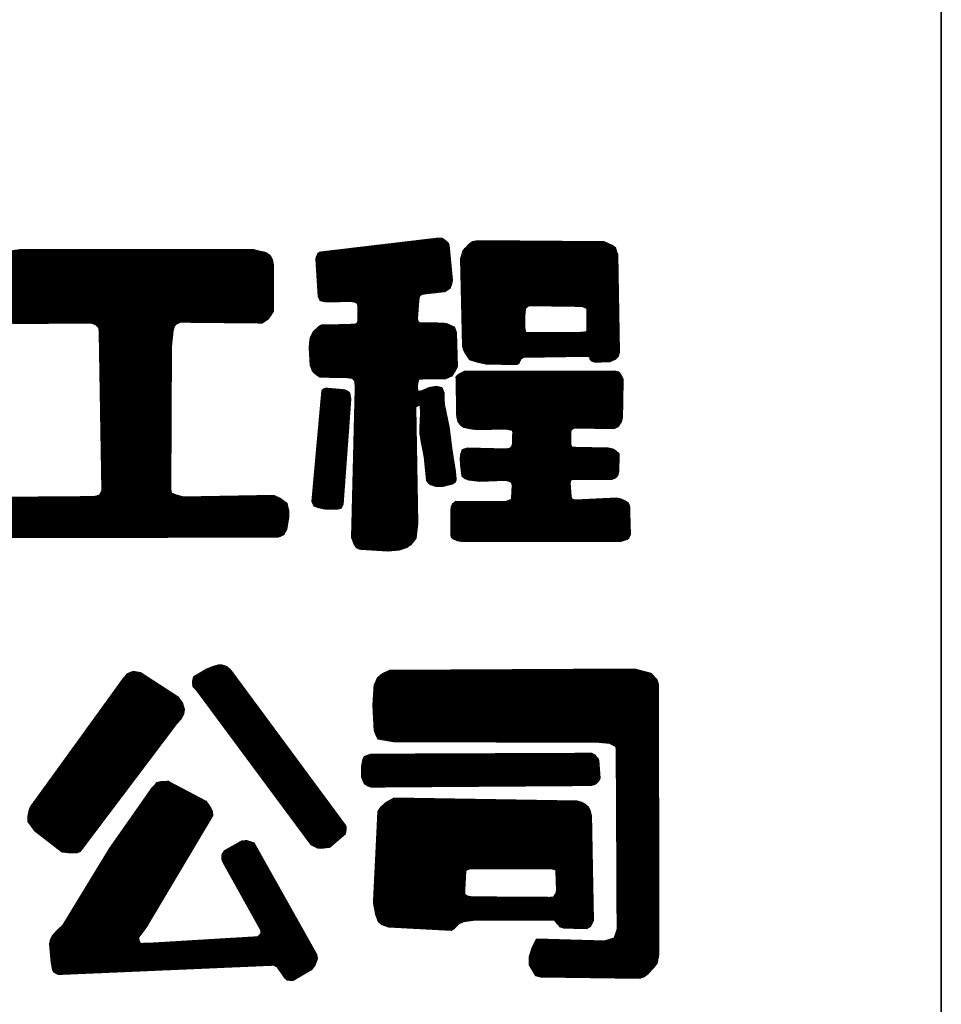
# Model space of a CAD drawing. Extents: x 475446 to 490894, y 3788879 to 3821323.
# Tile 38 of 75: x 484754 to 484767, y 3818131 to 3818145. Entities that reach past the tile are written whole.
import ezdxf

# ---------------------------------------------------------------- set-up
doc = ezdxf.new("R2010")
doc.units = 0
doc.header["$LTSCALE"] = 0.5
doc.layers.get('0').update_dxf_attribs({"linetype": 'CONTINUOUS'})
doc.layers.add('TK-PUBLIC', color=7, linetype='CONTINUOUS')
pattern_1 = [(45, (1826455.1224225, 12275758.971344), (-0.0056126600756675, 0.0056126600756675), [])]
pattern_2 = [(45, (1825753.960061, 12275603.040378), (-0.0056126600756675, 0.0056126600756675), [])]
pattern_3 = [(45, (1827070.974917, 12275758.086859), (-0.0056126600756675, 0.0056126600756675), [])]

# ---------------------------------------------------------------- blocks, each defined once
blk = doc.blocks.new('03')
h = blk.add_hatch()
h.set_pattern_fill('ANSI31', color=256, scale=0.005)
h.set_pattern_definition(pattern_1)
h.paths.add_polyline_path([(485374.736, 3817673.147), (485378.943, 3817673.646), (485379.106, 3817673.646), (485379.197, 3817673.583), (485379.315, 3817673.492), (485379.343, 3817673.401), (485379.47, 3817672.148), (485379.442, 3817672.012), (485379.379, 3817671.848), (485379.215, 3817671.739), (485378.416, 3817671.648), (485378.316, 3817671.594), (485378.279, 3817671.512), (485378.261, 3817671.412), (485378.216, 3817670.775), (485378.243, 3817670.684), (485378.307, 3817670.62), (485378.643, 3817670.62), (485378.934, 3817670.62), (485379.27, 3817670.602), (485379.524, 3817670.484), (485379.561, 3817670.42), (485379.615, 3817670.275), (485379.642, 3817669.047), (485379.57, 3817668.92), (485379.442, 3817668.721), (485379.233, 3817668.63), (485378.924, 3817668.621), (485378.652, 3817668.621), (485378.479, 3817668.621), (485378.27, 3817668.612), (485378.225, 3817668.457), (485378.216, 3817668.366), (485378.225, 3817668.176), (485378.379, 3817668.194), (485378.652, 3817668.312), (485378.906, 3817668.357), (485379.097, 3817668.312), (485379.17, 3817668.12), (485379.17, 3817667.902), (485379.188, 3817667.702), (485379.352, 3817666.91), (485379.461, 3817666.065), (485379.579, 3817665.31), (485379.588, 3817665.165), (485379.597, 3817665.083), (485379.597, 3817665.011), (485379.561, 3817664.929), (485379.47, 3817664.865), (485379.334, 3817664.838), (485379.115, 3817664.775), (485379.016, 3817664.775), (485378.897, 3817664.775), (485378.679, 3817664.847), (485378.634, 3817664.902), (485378.561, 3817664.993), (485378.479, 3817665.829), (485378.425, 3817666.138), (485378.388, 3817666.301), (485378.325, 3817666.665), (485378.325, 3817666.874), (485378.333, 3817667.137), (485378.346, 3817667.381), (485378.334, 3817667.691), (485378.27, 3817667.673), (485378.161, 3817667.616), (485378.225, 3817663.457), (485378.17, 3817662.939), (485378.079, 3817662.821), (485377.979, 3817662.694), (485377.852, 3817662.603), (485377.57, 3817662.512), (485377.162, 3817662.476), (485376.162, 3817662.539), (485376.071, 3817662.594), (485375.971, 3817662.73), (485375.889, 3817662.957), (485376.016, 3817668.273), (485376.016, 3817668.373), (485376.007, 3817668.463), (485376.007, 3817668.545), (485375.933, 3817668.623), (485375.899, 3817668.64), (485375.831, 3817668.651), (485375.626, 3817668.674), (485374.75, 3817668.68), (485374.671, 3817668.731), (485374.568, 3817668.817), (485374.494, 3817668.885), (485374.415, 3817669.101), (485374.381, 3817669.716), (485374.392, 3817669.897), (485374.409, 3817670.097), (485374.517, 3817670.313), (485374.659, 3817670.449), (485374.745, 3817670.517), (485374.819, 3817670.551), (485374.921, 3817670.551), (485375.154, 3817670.557), (485375.381, 3817670.557), (485375.717, 3817670.563), (485375.944, 3817670.574), (485376.029, 3817670.582), (485376.065, 3817670.607), (485376.097, 3817670.653), (485376.111, 3817670.721), (485376.111, 3817671.215), (485376.101, 3817671.272), (485376.076, 3817671.311), (485376.044, 3817671.336), (485375.98, 3817671.361), (485375.919, 3817671.375), (485375.837, 3817671.382), (485375.613, 3817671.382), (485374.962, 3817671.372), (485374.82, 3817671.394), (485374.763, 3817671.422), (485374.742, 3817671.465), (485374.692, 3817671.554), (485374.614, 3817672.898), (485374.629, 3817672.976), (485374.661, 3817673.054), (485374.675, 3817673.079), (485374.696, 3817673.115)])
h = blk.add_hatch()
h.set_pattern_fill('ANSI31', color=256, scale=0.005)
h.set_pattern_definition(pattern_1)
h.paths.add_polyline_path([(485366.594, 3817670.614), (485363.793, 3817670.599), (485363.648, 3817670.686), (485363.488, 3817670.831), (485363.3, 3817671.005), (485363.242, 3817671.107), (485363.271, 3817672.732), (485363.373, 3817672.935), (485363.619, 3817673.138), (485363.764, 3817673.196), (485364.054, 3817673.239), (485372.38, 3817673.239), (485372.554, 3817673.196), (485372.815, 3817673.138), (485372.974, 3817673.022), (485373.047, 3817672.877), (485373.076, 3817672.689), (485373.076, 3817671.037), (485372.974, 3817670.877), (485372.873, 3817670.747), (485372.684, 3817670.616), (485369.77, 3817670.645), (485369.61, 3817670.573), (485369.552, 3817670.5), (485369.494, 3817670.341), (485369.436, 3817669.776), (485369.421, 3817664.695), (485369.436, 3817664.551), (485369.61, 3817664.478), (485369.885, 3817664.406), (485373.119, 3817664.464), (485373.336, 3817664.348), (485373.568, 3817664.188), (485373.583, 3817664.116), (485373.626, 3817663.927), (485373.626, 3817663.681), (485373.583, 3817663.391), (485373.554, 3817663.246), (485373.452, 3817663.058), (485373.264, 3817662.971), (485362.749, 3817662.956), (485362.619, 3817663.029), (485362.517, 3817663.145), (485362.459, 3817663.319), (485362.459, 3817663.623), (485362.474, 3817664.116), (485362.532, 3817664.188), (485362.749, 3817664.333), (485362.894, 3817664.391), (485366.533, 3817664.42), (485366.664, 3817664.42), (485366.765, 3817664.434), (485366.896, 3817664.478), (485366.925, 3817664.55), (485366.983, 3817664.652), (485366.881, 3817670.265), (485366.877, 3817670.433), (485366.75, 3817670.553)])
h = blk.add_hatch()
h.set_pattern_fill('ANSI31', color=256, scale=0.005)
h.set_pattern_definition(pattern_1)
h.paths.add_polyline_path([(485379.767, 3817672.908), (485379.842, 3817669.788), (485379.888, 3817669.633), (485379.946, 3817669.529), (485380.089, 3817669.311), (485380.342, 3817669.231), (485380.67, 3817669.162), (485381.233, 3817669.145), (485381.784, 3817669.15), (485381.859, 3817669.196), (485381.888, 3817669.26), (485381.916, 3817669.334), (485382.008, 3817669.392), (485384.273, 3817669.432), (485384.376, 3817669.409), (485384.382, 3817669.334), (485384.388, 3817669.311), (485384.434, 3817669.265), (485384.543, 3817669.231), (485384.779, 3817669.231), (485385.106, 3817669.242), (485385.302, 3817669.334), (485385.394, 3817669.426), (485385.434, 3817669.581), (485385.376, 3817673.064), (485385.342, 3817673.15), (485385.302, 3817673.288), (485385.181, 3817673.385), (485384.894, 3817673.512), (485380.382, 3817673.552), (485380.193, 3817673.512), (485380.032, 3817673.385), (485379.945, 3817673.288), (485379.911, 3817673.265), (485379.848, 3817673.19), (485379.825, 3817673.098)])
h.paths.add_polyline_path([(485382.132, 3817670.283), (485384.048, 3817670.283), (485384.259, 3817670.301), (485384.286, 3817670.338), (485384.286, 3817671.089), (485384.268, 3817671.135), (485384.186, 3817671.172), (485384.094, 3817671.209), (485382.196, 3817671.236), (485382.086, 3817671.135), (485382.068, 3817671.099), (485382.05, 3817670.879), (485382.05, 3817670.457), (485382.073, 3817670.328), (485382.079, 3817670.301), (485382.106, 3817670.283)], flags=16)
h = blk.add_hatch()
h.set_pattern_fill('ANSI31', color=256, scale=0.005)
h.set_pattern_definition(pattern_1)
h.paths.add_polyline_path([(485379.606, 3817668.614), (485379.629, 3817667.258), (485379.686, 3817667.08), (485379.772, 3817666.965), (485379.887, 3817666.902), (485380.094, 3817666.85), (485380.365, 3817666.815), (485381.388, 3817666.837), (485381.612, 3817666.797), (485381.63, 3817666.693), (485381.618, 3817666.515), (485381.624, 3817666.326), (485381.601, 3817666.222), (485381.538, 3817666.153), (485381.417, 3817666.119), (485380.019, 3817666.152), (485379.83, 3817666.089), (485379.772, 3817665.939), (485379.755, 3817665.79), (485379.766, 3817665.549), (485379.818, 3817665.163), (485379.927, 3817665.066), (485380.054, 3817665.02), (485380.451, 3817664.974), (485381.365, 3817665.008), (485381.537, 3817664.957), (485381.583, 3817664.911), (485381.612, 3817664.842), (485381.589, 3817664.346), (485381.56, 3817664.3), (485381.399, 3817664.243), (485379.587, 3817664.236), (485379.484, 3817664.144), (485379.432, 3817664.041), (485379.421, 3817663.914), (485379.426, 3817662.983), (485379.513, 3817662.908), (485379.645, 3817662.85), (485379.789, 3817662.833), (485385.496, 3817662.827), (485385.709, 3817662.896), (485385.766, 3817662.948), (485385.83, 3817663.074), (485385.801, 3817664.087), (485385.755, 3817664.173), (485385.646, 3817664.259), (485385.502, 3817664.323), (485385.341, 3817664.363), (485383.863, 3817664.289), (485383.765, 3817664.317), (485383.719, 3817664.386), (485383.679, 3817664.892), (485383.696, 3817665.001), (485383.782, 3817665.042), (485383.863, 3817665.047), (485385.18, 3817665.042), (485385.26, 3817665.077), (485385.346, 3817665.134), (485385.381, 3817665.186), (485385.415, 3817665.318), (485385.427, 3817665.951), (485385.306, 3817666.049), (485385.197, 3817666.112), (485385.036, 3817666.152), (485383.885, 3817666.17), (485383.759, 3817666.17), (485383.724, 3817666.21), (485383.701, 3817666.274), (485383.701, 3817666.751), (485383.73, 3817666.82), (485383.793, 3817666.866), (485383.908, 3817666.871), (485385.191, 3817666.855), (485385.271, 3817666.861), (485385.392, 3817666.918), (485385.455, 3817667.005), (485385.513, 3817667.102), (485385.547, 3817667.252), (485385.57, 3817668.598), (485385.49, 3817668.776), (485385.415, 3817668.862), (485385.248, 3817668.897), (485380.169, 3817668.885), (485379.899, 3817668.885), (485379.767, 3817668.811), (485379.704, 3817668.782), (485379.635, 3817668.724), (485379.6, 3817668.684)])
h = blk.add_hatch()
h.set_pattern_fill('ANSI31', color=256, scale=0.005)
h.set_pattern_definition(pattern_1)
h.paths.add_polyline_path([(485374.992, 3817668.291), (485375.636, 3817668.234), (485375.761, 3817668.177), (485375.801, 3817668.125), (485375.818, 3817668.057), (485375.841, 3817667.903), (485375.562, 3817664.155), (485375.522, 3817664.041), (485375.493, 3817664.007), (485375.414, 3817663.978), (485375.203, 3817663.972), (485374.986, 3817663.967), (485374.872, 3817663.984), (485374.667, 3817664.029), (485374.559, 3817664.075), (485374.525, 3817664.137), (485374.468, 3817664.246), (485374.787, 3817667.687), (485374.833, 3817668.199), (485374.854, 3817668.226), (485374.876, 3817668.255), (485374.894, 3817668.268), (485374.916, 3817668.277), (485374.945, 3817668.284)])
h = blk.add_hatch()
h.set_pattern_fill('ANSI31', color=256, scale=0.005)
h.set_pattern_definition(pattern_2)
h.paths.add_polyline_path([(485367.741, 3817657.935), (485364.418, 3817653.346), (485364.373, 3817653.225), (485364.328, 3817653.014), (485364.328, 3817652.818), (485364.554, 3817652.516), (485365.551, 3817651.731), (485365.762, 3817651.716), (485366.095, 3817651.716), (485366.2, 3817651.761), (485369.644, 3817656.322), (485369.795, 3817656.488), (485369.886, 3817656.654), (485369.916, 3817656.82), (485369.841, 3817657.061), (485369.705, 3817657.242), (485368.345, 3817658.133), (485368.101, 3817658.17), (485367.986, 3817658.142), (485367.877, 3817658.088)])
h = blk.add_hatch()
h.set_pattern_fill('ANSI31', color=256, scale=0.005)
h.set_pattern_definition(pattern_2)
h.paths.add_polyline_path([(485370.332, 3817657.519), (485374.427, 3817652.004), (485374.664, 3817651.881), (485374.787, 3817651.862), (485375.091, 3817651.909), (485375.659, 3817652.392), (485375.687, 3817652.543), (485375.678, 3817652.667), (485371.574, 3817658.22), (485371.441, 3817658.343), (485371.261, 3817658.4), (485371.119, 3817658.4), (485370.92, 3817658.343), (485370.712, 3817658.258), (485370.238, 3817657.974), (485370.21, 3817657.879), (485370.2, 3817657.756), (485370.219, 3817657.642)])
h = blk.add_hatch()
h.set_pattern_fill('ANSI31', color=256, scale=0.005)
h.set_pattern_definition(pattern_3)
h.paths.add_polyline_path([(485377.371, 3817655.681), (485384.712, 3817655.651), (485385.078, 3817655.62), (485385.291, 3817655.514), (485385.322, 3817655.422), (485385.352, 3817648.964), (485385.291, 3817648.782), (485385.246, 3817648.66), (485384.911, 3817648.553), (485382.473, 3817648.614), (485382.352, 3817648.386), (485382.306, 3817648.279), (485382.214, 3817647.975), (485382.214, 3817647.701), (485382.443, 3817647.32), (485382.626, 3817647.275), (485386.16, 3817647.229), (485386.297, 3817647.275), (485386.464, 3817647.396), (485386.662, 3817647.609), (485386.784, 3817647.762), (485386.845, 3817648.081), (485386.83, 3817657.708), (485386.769, 3817657.89), (485386.571, 3817658.103), (485385.977, 3817658.256), (485377.23, 3817658.21), (485376.987, 3817658.089), (485376.804, 3817657.936), (485376.682, 3817657.693), (485376.636, 3817656.962), (485376.682, 3817656.079), (485376.743, 3817655.911), (485376.819, 3817655.774)])
h = blk.add_hatch()
h.set_pattern_fill('ANSI31', color=256, scale=0.005)
h.set_pattern_definition(pattern_3)
h.paths.add_polyline_path([(485376.773, 3817655.224), (485384.437, 3817655.256), (485384.542, 3817655.203), (485384.595, 3817655.14), (485384.649, 3817655.088), (485384.684, 3817655.007), (485384.742, 3817654.372), (485384.694, 3817654.256), (485384.571, 3817654.148), (485384.421, 3817654.104), (485376.572, 3817654.048), (485376.452, 3817654.096), (485376.369, 3817654.156), (485376.315, 3817654.221), (485376.243, 3817654.401), (485376.243, 3817654.58), (485376.243, 3817654.794), (485376.267, 3817654.92), (485376.297, 3817655.033), (485376.315, 3817655.087), (485376.369, 3817655.147), (485376.458, 3817655.188), (485376.56, 3817655.224)])
h = blk.add_hatch()
h.set_pattern_fill('ANSI31', color=256, scale=0.005)
h.set_pattern_definition(pattern_2)
h.paths.add_polyline_path([(485369.387, 3817654.23), (485370.681, 3817653.542), (485370.847, 3817653.304), (485370.907, 3817653.174), (485370.919, 3817653.037), (485368.535, 3817649.037), (485368.279, 3817648.686), (485368.269, 3817648.619), (485368.307, 3817648.506), (485368.364, 3817648.468), (485368.734, 3817648.477), (485372.524, 3817648.705), (485372.6, 3817648.762), (485372.657, 3817648.819), (485372.657, 3817648.923), (485371.309, 3817651.345), (485371.261, 3817651.459), (485371.261, 3817651.629), (485371.356, 3817651.781), (485371.955, 3817652.123), (485372.144, 3817652.142), (485372.391, 3817652.056), (485374.624, 3817648.068), (485374.652, 3817647.917), (485374.567, 3817647.689), (485374.434, 3817647.527), (485373.788, 3817647.138), (485373.579, 3817647.157), (485373.503, 3817647.224), (485373.408, 3817647.366), (485373.237, 3817647.622), (485373.094, 3817647.689), (485365.421, 3817647.357), (485365.364, 3817647.376), (485365.278, 3817647.433), (485365.221, 3817647.528), (485365.174, 3817647.774), (485365.108, 3817648.448), (485365.145, 3817648.619), (485365.231, 3817648.771), (485365.392, 3817648.951), (485365.582, 3817649.122), (485367.253, 3817651.858), (485368.782, 3817654.042), (485368.94, 3817654.212), (485369.099, 3817654.245), (485369.188, 3817654.249), (485369.348, 3817654.256)])
h = blk.add_hatch()
h.set_pattern_fill('ANSI31', color=256, scale=0.005)
h.set_pattern_definition(pattern_3)
h.paths.add_polyline_path([(485379.949, 3817651.052), (485379.913, 3817650.375), (485379.913, 3817650.225), (485380.003, 3817650.16), (485380.194, 3817650.13), (485382.956, 3817650.112), (485383.058, 3817650.124), (485383.118, 3817650.16), (485383.177, 3817650.255), (485383.207, 3817650.369), (485383.183, 3817651.028), (485383.177, 3817651.088), (485382.998, 3817651.129), (485380.105, 3817651.129), (485380.003, 3817651.1)], flags=16)
h.paths.add_polyline_path([(485377.39, 3817653.653), (485377.079, 3817653.48), (485376.906, 3817653.318), (485376.817, 3817653.175), (485376.656, 3817649.898), (485376.733, 3817649.506), (485376.828, 3817649.258), (485376.972, 3817649.144), (485377.201, 3817649.058), (485379.432, 3817648.943), (485379.546, 3817649.009), (485379.719, 3817649.176), (485379.845, 3817649.242), (485379.958, 3817649.266), (485380.311, 3817649.308), (485383.104, 3817649.313), (485383.2, 3817649.194), (485383.271, 3817649.128), (485383.295, 3817649.068), (485383.439, 3817649.021), (485383.809, 3817649.015), (485384.264, 3817649.003), (485384.407, 3817649.086), (485384.455, 3817649.17), (485384.509, 3817649.289), (485384.441, 3817653.02), (485384.387, 3817653.205), (485384.327, 3817653.337), (485384.225, 3817653.421), (485384.094, 3817653.493), (485383.926, 3817653.54)])
for points in [[(485374.736, 3817673.147), (485378.943, 3817673.646), (485379.106, 3817673.646), (485379.197, 3817673.583), (485379.315, 3817673.492), (485379.343, 3817673.401), (485379.47, 3817672.148), (485379.442, 3817672.012), (485379.379, 3817671.848), (485379.215, 3817671.739), (485378.416, 3817671.648), (485378.316, 3817671.594), (485378.279, 3817671.512), (485378.261, 3817671.412), (485378.216, 3817670.775), (485378.243, 3817670.684), (485378.307, 3817670.62), (485378.643, 3817670.62), (485378.934, 3817670.62), (485379.27, 3817670.602), (485379.524, 3817670.484), (485379.561, 3817670.42), (485379.615, 3817670.275), (485379.642, 3817669.047), (485379.57, 3817668.92), (485379.442, 3817668.721), (485379.233, 3817668.63), (485378.924, 3817668.621), (485378.652, 3817668.621), (485378.479, 3817668.621), (485378.27, 3817668.612), (485378.225, 3817668.457), (485378.216, 3817668.366), (485378.225, 3817668.176), (485378.379, 3817668.194), (485378.652, 3817668.312), (485378.906, 3817668.357), (485379.097, 3817668.312), (485379.17, 3817668.12), (485379.17, 3817667.902), (485379.188, 3817667.702), (485379.352, 3817666.91), (485379.461, 3817666.065), (485379.579, 3817665.31), (485379.588, 3817665.165), (485379.597, 3817665.083), (485379.597, 3817665.011), (485379.561, 3817664.929), (485379.47, 3817664.865), (485379.334, 3817664.838), (485379.115, 3817664.775), (485379.016, 3817664.775), (485378.897, 3817664.775), (485378.679, 3817664.847), (485378.634, 3817664.902), (485378.561, 3817664.993), (485378.479, 3817665.829), (485378.425, 3817666.138), (485378.388, 3817666.301), (485378.325, 3817666.665), (485378.325, 3817666.874), (485378.333, 3817667.137), (485378.346, 3817667.381), (485378.334, 3817667.691), (485378.27, 3817667.673), (485378.161, 3817667.616), (485378.225, 3817663.457), (485378.17, 3817662.939), (485378.079, 3817662.821), (485377.979, 3817662.694), (485377.852, 3817662.603), (485377.57, 3817662.512), (485377.162, 3817662.476), (485376.162, 3817662.539), (485376.071, 3817662.594), (485375.971, 3817662.73), (485375.889, 3817662.957), (485376.016, 3817668.273), (485376.016, 3817668.373), (485376.007, 3817668.463), (485376.007, 3817668.545), (485375.933, 3817668.623), (485375.899, 3817668.64), (485375.831, 3817668.651), (485375.626, 3817668.674), (485374.75, 3817668.68), (485374.671, 3817668.731), (485374.568, 3817668.817), (485374.494, 3817668.885), (485374.415, 3817669.101), (485374.381, 3817669.716), (485374.392, 3817669.897), (485374.409, 3817670.097), (485374.517, 3817670.313), (485374.659, 3817670.449), (485374.745, 3817670.517), (485374.819, 3817670.551), (485374.921, 3817670.551), (485375.154, 3817670.557), (485375.381, 3817670.557), (485375.717, 3817670.563), (485375.944, 3817670.574), (485376.029, 3817670.582), (485376.065, 3817670.607), (485376.097, 3817670.653), (485376.111, 3817670.721), (485376.111, 3817671.215), (485376.101, 3817671.272), (485376.076, 3817671.311), (485376.044, 3817671.336), (485375.98, 3817671.361), (485375.919, 3817671.375), (485375.837, 3817671.382), (485375.613, 3817671.382), (485374.962, 3817671.372), (485374.82, 3817671.394), (485374.763, 3817671.422), (485374.742, 3817671.465), (485374.692, 3817671.554), (485374.614, 3817672.898), (485374.629, 3817672.976), (485374.661, 3817673.054), (485374.675, 3817673.079), (485374.696, 3817673.115)], [(485379.767, 3817672.908), (485379.842, 3817669.788), (485379.888, 3817669.633), (485379.946, 3817669.529), (485380.089, 3817669.311), (485380.342, 3817669.231), (485380.67, 3817669.162), (485381.233, 3817669.145), (485381.784, 3817669.15), (485381.859, 3817669.196), (485381.888, 3817669.26), (485381.916, 3817669.334), (485382.008, 3817669.392), (485384.273, 3817669.432), (485384.376, 3817669.409), (485384.382, 3817669.334), (485384.388, 3817669.311), (485384.434, 3817669.265), (485384.543, 3817669.231), (485384.779, 3817669.231), (485385.106, 3817669.242), (485385.302, 3817669.334), (485385.394, 3817669.426), (485385.434, 3817669.581), (485385.376, 3817673.064), (485385.342, 3817673.15), (485385.302, 3817673.288), (485385.181, 3817673.385), (485384.894, 3817673.512), (485380.382, 3817673.552), (485380.193, 3817673.512), (485380.032, 3817673.385), (485379.945, 3817673.288), (485379.911, 3817673.265), (485379.848, 3817673.19), (485379.825, 3817673.098)], [(485382.132, 3817670.283), (485384.048, 3817670.283), (485384.259, 3817670.301), (485384.286, 3817670.338), (485384.286, 3817671.089), (485384.268, 3817671.135), (485384.186, 3817671.172), (485384.094, 3817671.209), (485382.196, 3817671.236), (485382.086, 3817671.135), (485382.068, 3817671.099), (485382.05, 3817670.879), (485382.05, 3817670.457), (485382.073, 3817670.328), (485382.079, 3817670.301), (485382.106, 3817670.283)], [(485379.606, 3817668.614), (485379.629, 3817667.258), (485379.686, 3817667.08), (485379.772, 3817666.965), (485379.887, 3817666.902), (485380.094, 3817666.85), (485380.365, 3817666.815), (485381.388, 3817666.837), (485381.612, 3817666.797), (485381.63, 3817666.693), (485381.618, 3817666.515), (485381.624, 3817666.326), (485381.601, 3817666.222), (485381.538, 3817666.153), (485381.417, 3817666.119), (485380.019, 3817666.152), (485379.83, 3817666.089), (485379.772, 3817665.939), (485379.755, 3817665.79), (485379.766, 3817665.549), (485379.818, 3817665.163), (485379.927, 3817665.066), (485380.054, 3817665.02), (485380.451, 3817664.974), (485381.365, 3817665.008), (485381.537, 3817664.957), (485381.583, 3817664.911), (485381.612, 3817664.842), (485381.589, 3817664.346), (485381.56, 3817664.3), (485381.399, 3817664.243), (485379.587, 3817664.236), (485379.484, 3817664.144), (485379.432, 3817664.041), (485379.421, 3817663.914), (485379.426, 3817662.983), (485379.513, 3817662.908), (485379.645, 3817662.85), (485379.789, 3817662.833), (485385.496, 3817662.827), (485385.709, 3817662.896), (485385.766, 3817662.948), (485385.83, 3817663.074), (485385.801, 3817664.087), (485385.755, 3817664.173), (485385.646, 3817664.259), (485385.502, 3817664.323), (485385.341, 3817664.363), (485383.863, 3817664.289), (485383.765, 3817664.317), (485383.719, 3817664.386), (485383.679, 3817664.892), (485383.696, 3817665.001), (485383.782, 3817665.042), (485383.863, 3817665.047), (485385.18, 3817665.042), (485385.26, 3817665.077), (485385.346, 3817665.134), (485385.381, 3817665.186), (485385.415, 3817665.318), (485385.427, 3817665.951), (485385.306, 3817666.049), (485385.197, 3817666.112), (485385.036, 3817666.152), (485383.885, 3817666.17), (485383.759, 3817666.17), (485383.724, 3817666.21), (485383.701, 3817666.274), (485383.701, 3817666.751), (485383.73, 3817666.82), (485383.793, 3817666.866), (485383.908, 3817666.871), (485385.191, 3817666.855), (485385.271, 3817666.861), (485385.392, 3817666.918), (485385.455, 3817667.005), (485385.513, 3817667.102), (485385.547, 3817667.252), (485385.57, 3817668.598), (485385.49, 3817668.776), (485385.415, 3817668.862), (485385.248, 3817668.897), (485380.169, 3817668.885), (485379.899, 3817668.885), (485379.767, 3817668.811), (485379.704, 3817668.782), (485379.635, 3817668.724), (485379.6, 3817668.684)], [(485374.992, 3817668.291), (485375.636, 3817668.234), (485375.761, 3817668.177), (485375.801, 3817668.125), (485375.818, 3817668.057), (485375.841, 3817667.903), (485375.562, 3817664.155), (485375.522, 3817664.041), (485375.493, 3817664.007), (485375.414, 3817663.978), (485375.203, 3817663.972), (485374.986, 3817663.967), (485374.872, 3817663.984), (485374.667, 3817664.029), (485374.559, 3817664.075), (485374.525, 3817664.137), (485374.468, 3817664.246), (485374.787, 3817667.687), (485374.833, 3817668.199), (485374.854, 3817668.226), (485374.876, 3817668.255), (485374.894, 3817668.268), (485374.916, 3817668.277), (485374.945, 3817668.284)], [(485367.741, 3817657.935), (485364.418, 3817653.346), (485364.373, 3817653.225), (485364.328, 3817653.014), (485364.328, 3817652.818), (485364.554, 3817652.516), (485365.551, 3817651.731), (485365.762, 3817651.716), (485366.095, 3817651.716), (485366.2, 3817651.761), (485369.644, 3817656.322), (485369.795, 3817656.488), (485369.886, 3817656.654), (485369.916, 3817656.82), (485369.841, 3817657.061), (485369.705, 3817657.242), (485368.345, 3817658.133), (485368.101, 3817658.17), (485367.986, 3817658.142), (485367.877, 3817658.088)], [(485370.332, 3817657.519), (485374.427, 3817652.004), (485374.664, 3817651.881), (485374.787, 3817651.862), (485375.091, 3817651.909), (485375.659, 3817652.392), (485375.687, 3817652.543), (485375.678, 3817652.667), (485371.574, 3817658.22), (485371.441, 3817658.343), (485371.261, 3817658.4), (485371.119, 3817658.4), (485370.92, 3817658.343), (485370.712, 3817658.258), (485370.238, 3817657.974), (485370.21, 3817657.879), (485370.2, 3817657.756), (485370.219, 3817657.642)], [(485377.371, 3817655.681), (485384.712, 3817655.651), (485385.078, 3817655.62), (485385.291, 3817655.514), (485385.322, 3817655.422), (485385.352, 3817648.964), (485385.291, 3817648.782), (485385.246, 3817648.66), (485384.911, 3817648.553), (485382.473, 3817648.614), (485382.352, 3817648.386), (485382.306, 3817648.279), (485382.214, 3817647.975), (485382.214, 3817647.701), (485382.443, 3817647.32), (485382.626, 3817647.275), (485386.16, 3817647.229), (485386.297, 3817647.275), (485386.464, 3817647.396), (485386.662, 3817647.609), (485386.784, 3817647.762), (485386.845, 3817648.081), (485386.83, 3817657.708), (485386.769, 3817657.89), (485386.571, 3817658.103), (485385.977, 3817658.256), (485377.23, 3817658.21), (485376.987, 3817658.089), (485376.804, 3817657.936), (485376.682, 3817657.693), (485376.636, 3817656.962), (485376.682, 3817656.079), (485376.743, 3817655.911), (485376.819, 3817655.774)], [(485376.773, 3817655.224), (485384.437, 3817655.256), (485384.542, 3817655.203), (485384.595, 3817655.14), (485384.649, 3817655.088), (485384.684, 3817655.007), (485384.742, 3817654.372), (485384.694, 3817654.256), (485384.571, 3817654.148), (485384.421, 3817654.104), (485376.572, 3817654.048), (485376.452, 3817654.096), (485376.369, 3817654.156), (485376.315, 3817654.221), (485376.243, 3817654.401), (485376.243, 3817654.58), (485376.243, 3817654.794), (485376.267, 3817654.92), (485376.297, 3817655.033), (485376.315, 3817655.087), (485376.369, 3817655.147), (485376.458, 3817655.188), (485376.56, 3817655.224)], [(485369.387, 3817654.23), (485370.681, 3817653.542), (485370.847, 3817653.304), (485370.907, 3817653.174), (485370.919, 3817653.037), (485368.535, 3817649.037), (485368.279, 3817648.686), (485368.269, 3817648.619), (485368.307, 3817648.506), (485368.364, 3817648.468), (485368.734, 3817648.477), (485372.524, 3817648.705), (485372.6, 3817648.762), (485372.657, 3817648.819), (485372.657, 3817648.923), (485371.309, 3817651.345), (485371.261, 3817651.459), (485371.261, 3817651.629), (485371.356, 3817651.781), (485371.955, 3817652.123), (485372.144, 3817652.142), (485372.391, 3817652.056), (485374.624, 3817648.068), (485374.652, 3817647.917), (485374.567, 3817647.689), (485374.434, 3817647.527), (485373.788, 3817647.138), (485373.579, 3817647.157), (485373.503, 3817647.224), (485373.408, 3817647.366), (485373.237, 3817647.622), (485373.094, 3817647.689), (485365.421, 3817647.357), (485365.364, 3817647.376), (485365.278, 3817647.433), (485365.221, 3817647.528), (485365.174, 3817647.774), (485365.108, 3817648.448), (485365.145, 3817648.619), (485365.231, 3817648.771), (485365.392, 3817648.951), (485365.582, 3817649.122), (485367.253, 3817651.858), (485368.782, 3817654.042), (485368.94, 3817654.212), (485369.099, 3817654.245), (485369.188, 3817654.249), (485369.348, 3817654.256)], [(485377.39, 3817653.653), (485377.079, 3817653.48), (485376.906, 3817653.318), (485376.817, 3817653.175), (485376.656, 3817649.898), (485376.733, 3817649.506), (485376.828, 3817649.258), (485376.972, 3817649.144), (485377.201, 3817649.058), (485379.432, 3817648.943), (485379.546, 3817649.009), (485379.719, 3817649.176), (485379.845, 3817649.242), (485379.958, 3817649.266), (485380.311, 3817649.308), (485383.104, 3817649.313), (485383.2, 3817649.194), (485383.271, 3817649.128), (485383.295, 3817649.068), (485383.439, 3817649.021), (485383.809, 3817649.015), (485384.264, 3817649.003), (485384.407, 3817649.086), (485384.455, 3817649.17), (485384.509, 3817649.289), (485384.441, 3817653.02), (485384.387, 3817653.205), (485384.327, 3817653.337), (485384.225, 3817653.421), (485384.094, 3817653.493), (485383.926, 3817653.54)], [(485379.949, 3817651.052), (485379.913, 3817650.375), (485379.913, 3817650.225), (485380.003, 3817650.16), (485380.194, 3817650.13), (485382.956, 3817650.112), (485383.058, 3817650.124), (485383.118, 3817650.16), (485383.177, 3817650.255), (485383.207, 3817650.369), (485383.183, 3817651.028), (485383.177, 3817651.088), (485382.998, 3817651.129), (485380.105, 3817651.129), (485380.003, 3817651.1)]]:
    blk.add_lwpolyline(points, close=True)
for points in [[(485363.764, 3817673.196), (485364.054, 3817673.239), (485372.38, 3817673.239), (485372.554, 3817673.196), (485372.815, 3817673.138), (485372.974, 3817673.022), (485373.047, 3817672.877), (485373.076, 3817672.689), (485373.076, 3817671.037), (485372.974, 3817670.877), (485372.873, 3817670.747), (485372.684, 3817670.616), (485369.77, 3817670.645), (485369.61, 3817670.573), (485369.552, 3817670.5), (485369.494, 3817670.341), (485369.436, 3817669.776), (485369.421, 3817664.695), (485369.436, 3817664.551), (485369.61, 3817664.478), (485369.885, 3817664.406), (485373.119, 3817664.464), (485373.336, 3817664.348), (485373.568, 3817664.188), (485373.583, 3817664.116), (485373.626, 3817663.927), (485373.626, 3817663.681), (485373.583, 3817663.391), (485373.554, 3817663.246), (485373.452, 3817663.058), (485373.264, 3817662.971), (485362.749, 3817662.956)], [(485362.894, 3817664.391), (485366.533, 3817664.42), (485366.664, 3817664.42), (485366.765, 3817664.434), (485366.896, 3817664.478), (485366.925, 3817664.55), (485366.983, 3817664.652), (485366.881, 3817670.265), (485366.877, 3817670.433), (485366.75, 3817670.553), (485366.594, 3817670.614), (485363.793, 3817670.599)]]:
    blk.add_lwpolyline(points)
at = {"layer": 'TK-PUBLIC', "color": 3}
for p, q in [((485396.922, 3817216.708), (485396.922, 3817959.208)), ((485396.922, 3817959.208), (485396.922, 3817216.708))]:
    blk.add_line(p, q, dxfattribs=at)

msp = doc.modelspace()

# ---------------------------------------------------------------- block references
at = {"color": 3, "linetype": 'Continuous', "xscale": 0.4000000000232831, "yscale": 0.3999999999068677, "zscale": 0.4}
msp.add_blockref('03', (290608.153, 2291072.525), dxfattribs=at)

doc.saveas('drawing.dxf')
